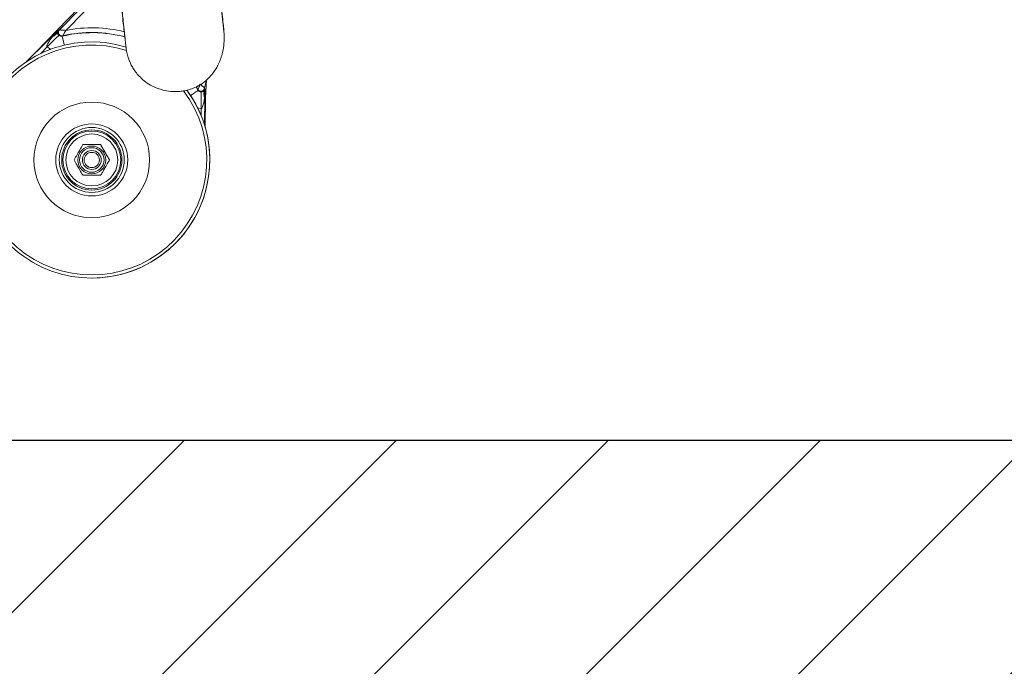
# Model space of a CAD drawing. Header units: millimetres. Extents: x 69081 to 158617, y -37521 to -9534.
# Tile 169 of 256: x 113675 to 113717, y -20091 to -20064. Entities that reach past the tile are written whole.
import ezdxf

# ---------------------------------------------------------------- set-up
doc = ezdxf.new("R2010")
doc.units = ezdxf.units.MM
for name, color, linetype in [('A-----SZ', 8, 'Continuous'), ('A-SCI', 7, 'Continuous'), ('JS_DACH', 3, 'Continuous')]:
    doc.layers.add(name, color=color, linetype=linetype)
doc.layers.add('ARCH_wyposażenie', color=8, linetype='Continuous', lineweight=9)

# ---------------------------------------------------------------- blocks, each defined once
blk = doc.blocks.new('MASZYNA MYJĄCA')
at = {"layer": 'ARCH_wyposażenie'}
for p, q in [((28.711, -25.117), (29.455, -25.159)), ((28.711, -25.117), (29.049, -25.204)), ((29.049, -25.204), (29.049, -25.204)), ((29.123, -25.184), (29.437, -25.192)), ((29.163, -25.203), (29.161, -25.201)), ((29.455, -25.159), (29.437, -25.192)), ((29.437, -25.192), (30.617, -25.206)), ((29.437, -25.204), (29.458, -25.207)), ((29.455, -25.159), (30.726, -25.174)), ((29.921, -25.348), (29.894, -25.502)), ((30.212, -25.351), (29.921, -25.348)), ((29.002, -25.563), (29.153, -25.472)), ((29.124, -25.479), (29.002, -25.563)), ((29.153, -25.472), (29.124, -25.479)), ((25.824, -30.31), (26.614, -31.086)), ((25.649, -30.512), (27.532, -32.351)), ((26.593, -31.346), (25.684, -30.453)), ((26.844, -31.205), (26.86, -31.233)), ((27.805, -32.619), (26.635, -31.421)), ((27.426, -31.712), (27.31, -31.874)), ((27.31, -31.874), (27.599, -32.158)), ((27.933, -32.744), (27.805, -32.619))]:
    blk.add_line(p, q, dxfattribs=at)
for points in [[(29.153, -25.472), (29.161, -25.485), (29.184, -25.519), (29.219, -25.574), (29.267, -25.647), (29.325, -25.735), (29.365, -25.796)], [(26.86, -31.233), (26.875, -31.229), (26.915, -31.22), (26.979, -31.204), (27.064, -31.184), (27.166, -31.16), (27.237, -31.143)]]:
    blk.add_lwpolyline(points, dxfattribs=at)
for radius in [2.45, 1.525, 1.375, 1.275, 1.225, 1.1, 0.591, 0.52, 0.4, 0.323]:
    blk.add_circle((32.1, -29.981), radius, dxfattribs=at)
for centre, radius, start, end in [((32.1, -29.981), 5, 163.033, 126.2886), ((32.1, -29.981), 5, 360, 126.2597), ((32.1, -29.981), 4.869, 162.3114, 126.9502), ((29.041, -25.354), 0.15, 303.5682, 87.0649), ((29.041, -25.354), 0.15, 303.5657, 87.0662), ((29.303, -24.82), 0.407, 249.4709, 289.1264), ((40.519, -25.331), 11.083, 179.2829, 179.346), ((32.1, -29.981), 5.597, 165.7392, 191.3825), ((32.1, -29.981), 5.397, 164.8952, 193.1048), ((32.096, -29.963), 5.387, 165.0744, 193.6376), ((32.1, -29.981), 1.375, 180, 0), ((32.1, -29.981), 1.225, 180, 0), ((26.698, -31.239), 0.15, 225.6045, 12.9818)]:
    blk.add_arc(centre, radius, start, end, dxfattribs=at)
blk.add_ellipse((27.783, -32.646), major_axis=(-1.43, 1.407), ratio=0.017401, start_param=4.713764, end_param=4.90575, dxfattribs=at)
for points, knots in [([(26.66, -24.392), (26.638, -24.383), (26.504, -24.397), (26.16, -24.433), (25.714, -24.48), (25.162, -24.539), (24.515, -24.608), (23.779, -24.687), (22.966, -24.774), (22.084, -24.868), (21.261, -24.957), (20.72, -25.015), (20.508, -25.038)], [0, 0, 0, 0, 0.103434, 0.206922, 0.310465, 0.414063, 0.517715, 0.621422, 0.725184, 0.829, 0.932871, 1, 1, 1, 1]), ([(26.66, -24.392), (26.662, -24.392), (26.668, -24.389), (26.625, -24.392), (26.538, -24.4), (26.396, -24.414), (26.194, -24.436), (25.931, -24.464), (25.659, -24.494), (25.41, -24.521), (25.186, -24.545), (24.968, -24.569), (24.712, -24.597), (24.401, -24.631), (24.029, -24.671), (23.588, -24.719), (23.074, -24.775), (22.48, -24.839), (21.805, -24.913), (21.313, -24.966), (21.057, -24.993)], [0, 0, 0, 0, 0.025168, 0.089072, 0.149134, 0.205298, 0.282112, 0.349902, 0.408546, 0.45795, 0.490784, 0.523859, 0.562814, 0.60765, 0.658364, 0.714954, 0.777415, 0.845746, 0.919942, 1, 1, 1, 1]), ([(23.388, -28.974), (23.407, -28.964), (23.711, -28.931), (24.176, -28.88), (24.692, -28.824), (25.218, -28.767), (25.731, -28.711), (26.203, -28.659), (26.578, -28.617), (26.87, -28.584), (27.094, -28.558), (27.264, -28.537), (27.391, -28.52), (27.5, -28.503), (27.597, -28.485), (27.694, -28.462), (27.777, -28.437), (27.848, -28.411), (27.89, -28.395), (27.941, -28.374), (28.007, -28.344), (28.11, -28.293), (28.25, -28.212), (28.425, -28.087), (28.614, -27.918), (28.807, -27.694), (28.982, -27.414), (29.119, -27.087), (29.201, -26.725), (29.214, -26.407), (29.189, -26.137), (29.142, -25.907), (29.06, -25.658), (28.926, -25.39), (28.727, -25.115), (28.447, -24.849), (28.077, -24.616), (27.67, -24.462), (27.256, -24.383), (26.861, -24.359), (26.585, -24.39), (26.444, -24.406)], [0, 0, 0, 0, 0.022087, 0.067259, 0.110365, 0.151412, 0.209113, 0.262199, 0.310673, 0.354531, 0.393769, 0.428376, 0.458337, 0.484065, 0.512465, 0.534202, 0.549539, 0.553813, 0.557432, 0.560597, 0.565015, 0.570591, 0.581928, 0.594968, 0.61061, 0.628852, 0.649595, 0.671575, 0.694406, 0.718087, 0.730305, 0.744507, 0.762311, 0.784193, 0.810331, 0.840707, 0.875163, 0.913429, 0.940904, 0.9698, 1, 1, 1, 1]), ([(29.049, -25.204), (29.047, -25.206), (29.044, -25.21), (29.023, -25.235), (28.994, -25.271), (28.963, -25.308), (28.929, -25.35), (28.907, -25.377), (28.892, -25.395), (28.892, -25.396)], [0, 0, 0, 0, 0.166558, 0.33255, 0.511844, 0.699961, 0.795288, 0.997284, 1, 1, 1, 1]), ([(29.124, -25.479), (29.124, -25.479), (29.123, -25.479), (29.115, -25.476), (29.094, -25.468), (29.063, -25.457), (29.023, -25.443), (28.991, -25.431), (28.955, -25.418), (28.936, -25.411), (28.892, -25.396)], [0, 0, 0, 0, 0.079794, 0.170524, 0.305563, 0.546162, 0.615741, 0.80596, 0.904888, 1, 1, 1, 1]), ([(29.049, -25.204), (29.071, -25.198), (29.096, -25.191), (29.121, -25.184), (29.123, -25.184)], [0, 0, 0, 0, 0.891728, 1, 1, 1, 1]), ([(29.161, -25.201), (29.148, -25.193), (29.136, -25.186), (29.124, -25.184), (29.123, -25.184)], [0, 0, 0, 0, 0.993981, 1, 1, 1, 1]), ([(29.123, -25.184), (29.124, -25.184), (29.229, -25.188), (29.333, -25.196), (29.437, -25.204)], [0, 0, 0, 0, 0.006106, 1, 1, 1, 1]), ([(29.153, -25.472), (29.165, -25.462), (29.191, -25.442), (29.216, -25.397), (29.22, -25.363), (29.222, -25.346)], [0, 0, 0, 0, 0.323583, 0.664362, 1, 1, 1, 1]), ([(29.222, -25.346), (29.222, -25.343), (29.222, -25.337), (29.221, -25.325), (29.219, -25.305), (29.212, -25.276), (29.199, -25.246), (29.182, -25.22), (29.17, -25.209), (29.163, -25.203)], [0, 0, 0, 0, 0.016891, 0.035238, 0.078216, 0.185537, 0.40672, 0.702666, 1, 1, 1, 1]), ([(29.458, -25.207), (29.405, -25.22), (29.301, -25.246), (29.209, -25.217), (29.163, -25.203)], [0, 0, 0, 0, 0.499999, 1, 1, 1, 1]), ([(29.222, -25.346), (29.236, -25.346), (29.264, -25.346), (29.429, -25.347), (29.659, -25.347), (29.836, -25.348), (29.921, -25.348)], [0, 0, 0, 0, 0.240807, 0.499999, 0.759194, 1, 1, 1, 1]), ([(29.458, -25.207), (29.508, -25.212), (29.607, -25.224), (29.741, -25.25), (29.84, -25.28), (29.895, -25.308), (29.914, -25.328), (29.92, -25.339), (29.921, -25.345), (29.921, -25.348)], [0, 0, 0, 0, 0.303397, 0.602729, 0.821246, 0.924731, 0.96588, 0.983782, 1, 1, 1, 1]), ([(23.388, -28.974), (23.421, -28.949), (23.738, -28.915), (24.301, -28.855), (24.953, -28.785), (25.475, -28.729), (25.891, -28.685), (26.235, -28.648), (26.512, -28.619), (26.742, -28.595), (26.893, -28.578), (26.966, -28.57), (26.957, -28.565), (26.954, -28.564)], [0, 0, 0, 0, 0.016808, 0.163284, 0.312364, 0.41446, 0.518986, 0.625945, 0.707771, 0.791004, 0.876166, 0.963478, 1, 1, 1, 1]), ([(32.1, -29.231), (32.028, -29.272), (31.908, -29.342), (31.7, -29.461), (31.559, -29.543), (31.473, -29.593), (31.45, -29.606)], [0, 0, 0, 0, 0.349368, 0.579405, 0.888983, 1, 1, 1, 1]), ([(31.45, -29.606), (31.512, -29.57), (31.684, -29.471), (31.909, -29.341), (32.058, -29.255), (32.1, -29.231)], [0, 0, 0, 0, 0.293046, 0.802923, 1, 1, 1, 1]), ([(31.45, -29.606), (31.45, -29.664), (31.45, -29.783), (31.45, -29.984), (31.45, -30.182), (31.45, -30.301), (31.45, -30.357)], [0, 0, 0, 0, 0.246094, 0.500049, 0.764275, 1, 1, 1, 1]), ([(32.75, -29.606), (32.678, -29.564), (32.558, -29.495), (32.35, -29.375), (32.209, -29.294), (32.123, -29.244), (32.1, -29.231)], [0, 0, 0, 0, 0.349369, 0.579404, 0.888983, 1, 1, 1, 1]), ([(32.1, -29.231), (32.162, -29.267), (32.334, -29.366), (32.559, -29.496), (32.708, -29.582), (32.75, -29.606)], [0, 0, 0, 0, 0.2930437, 0.8029227, 1, 1, 1, 1]), ([(32.75, -30.357), (32.75, -30.298), (32.75, -30.179), (32.75, -29.979), (32.75, -29.781), (32.75, -29.662), (32.75, -29.606)], [0, 0, 0, 0, 0.246094, 0.500049, 0.764275, 1, 1, 1, 1]), ([(31.45, -30.357), (31.522, -30.398), (31.642, -30.468), (31.85, -30.587), (31.991, -30.669), (32.077, -30.719), (32.1, -30.732)], [0, 0, 0, 0, 0.349368, 0.579402, 0.88898, 1, 1, 1, 1]), ([(32.1, -30.732), (32.172, -30.69), (32.292, -30.621), (32.5, -30.501), (32.641, -30.42), (32.727, -30.37), (32.75, -30.357)], [0, 0, 0, 0, 0.349369, 0.579404, 0.888983, 1, 1, 1, 1]), ([(26.593, -31.346), (26.593, -31.346), (26.593, -31.345), (26.593, -31.34), (26.594, -31.327), (26.595, -31.306), (26.598, -31.274), (26.601, -31.234), (26.604, -31.192), (26.608, -31.141), (26.611, -31.109), (26.614, -31.086), (26.614, -31.086)], [0, 0, 0, 0, 0.041149, 0.122422, 0.189047, 0.323882, 0.429254, 0.563148, 0.725374, 0.811861, 0.99735, 1, 1, 1, 1]), ([(26.844, -31.205), (26.844, -31.205), (26.843, -31.204), (26.839, -31.202), (26.828, -31.197), (26.809, -31.187), (26.781, -31.173), (26.745, -31.154), (26.707, -31.135), (26.662, -31.111), (26.633, -31.096), (26.614, -31.086), (26.614, -31.086)], [0, 0, 0, 0, 0.04127, 0.122743, 0.189468, 0.324293, 0.429505, 0.563124, 0.727462, 0.813689, 0.997346, 1, 1, 1, 1]), ([(26.82, -31.376), (26.831, -31.363), (26.854, -31.335), (26.867, -31.283), (26.862, -31.25), (26.86, -31.233)], [0, 0, 0, 0, 0.336256, 0.66516, 1, 1, 1, 1]), ([(26.635, -31.421), (26.634, -31.418), (26.625, -31.403), (26.611, -31.378), (26.598, -31.356), (26.593, -31.346)], [0, 0, 0, 0, 0.108305, 0.597782, 1, 1, 1, 1]), ([(26.635, -31.421), (26.635, -31.421), (26.643, -31.427), (26.653, -31.431), (26.668, -31.435), (26.674, -31.436), (26.679, -31.436)], [0, 0, 0, 0, 0.005581, 0.676847, 0.710237, 1, 1, 1, 1]), ([(26.884, -31.645), (26.859, -31.624), (26.831, -31.601), (26.748, -31.528), (26.69, -31.474), (26.636, -31.421), (26.635, -31.421)], [0, 0, 0, 0, 0.289725, 0.32403, 0.994419, 1, 1, 1, 1]), ([(26.679, -31.436), (26.688, -31.437), (26.705, -31.437), (26.735, -31.43), (26.765, -31.418), (26.79, -31.402), (26.806, -31.39), (26.814, -31.382), (26.818, -31.378), (26.82, -31.376)], [0, 0, 0, 0, 0.30475, 0.602621, 0.819709, 0.923609, 0.965391, 0.983605, 1, 1, 1, 1]), ([(26.679, -31.436), (26.721, -31.459), (26.804, -31.504), (26.857, -31.598), (26.884, -31.645)], [0, 0, 0, 0, 0.499999, 1, 1, 1, 1]), ([(26.82, -31.376), (26.831, -31.387), (26.852, -31.409), (26.967, -31.525), (27.125, -31.686), (27.249, -31.812), (27.31, -31.874)], [0, 0, 0, 0, 0.249999, 0.5, 0.749999, 1, 1, 1, 1]), ([(27.31, -31.874), (27.308, -31.876), (27.303, -31.879), (27.291, -31.883), (27.273, -31.883), (27.249, -31.878), (27.198, -31.861), (27.133, -31.825), (27.061, -31.779), (26.998, -31.734), (26.94, -31.69), (26.901, -31.658), (26.884, -31.645)], [0, 0, 0, 0, 0.016383, 0.034587, 0.076322, 0.122863, 0.180335, 0.397279, 0.565523, 0.695188, 0.869085, 1, 1, 1, 1])]:
    blk.add_open_spline(points, degree=3, knots=knots, dxfattribs=at)

msp = doc.modelspace()

# ---------------------------------------------------------------- hatches: boundary and pattern name
at = {"layer": 'A-----SZ'}
h = msp.add_hatch(dxfattribs=at)
h.set_pattern_fill('ANSI31', color=256, scale=2)
h.set_pattern_definition([(45, (77432.36, 16085.3974), (-4.49012806, 4.49012806), [])])
h.paths.add_polyline_path([(113612.1415, -19261.5941), (113554.1415, -19261.5941), (113554.1415, -19421.5941), (113566.1415, -19421.5941), (113566.1415, -19273.5941), (113612.1415, -19273.5941)])
h.paths.add_polyline_path([(113821.1415, -19261.5941), (113711.1415, -19261.5941), (113711.1415, -19273.5941), (113821.1415, -19273.5941)])
h.paths.add_polyline_path([(113733.1415, -19421.5941), (113195.1415, -19421.5941), (113195.1415, -19436.5941), (113733.1415, -19436.5941)])
h.paths.add_polyline_path([(113558.6415, -19860.5747), (113546.6415, -19860.5736), (113546.6415, -19940.5941), (113486.6415, -19940.5941), (113486.6415, -19952.5941), (113558.6415, -19952.5941)], flags=17)
h.paths.add_polyline_path([(113821.1415, -20081.5941), (113486.6415, -20081.5941), (113486.6415, -19860.5681), (113471.6415, -19860.5668), (113471.6415, -20351.5941), (113486.6415, -20351.5941), (113486.6415, -20096.5941), (113821.1415, -20096.5941)])
h.paths.add_polyline_path([(113471.6415, -20181.5941), (113219.6415, -20181.5941), (113219.6415, -20203.5941), (113231.6415, -20203.5941), (113231.6415, -20193.5941), (113471.6415, -20193.5941)])
h.paths.add_polyline_path([(113471.6415, -20303.5941), (113371.6415, -20303.5941), (113371.6415, -20351.5941), (113383.6415, -20351.5941), (113383.6415, -20315.5941), (113471.6415, -20315.5941)])
h.paths.add_polyline_path([(113231.6415, -20313.5941), (113231.6415, -20302.5941), (113219.6415, -20302.5941), (113219.6415, -20351.5941), (113231.6415, -20351.5941)])
h.paths.add_polyline_path([(113031.1534, -19860.5269), (113016.1534, -19860.5255), (113016.2519, -20109.5941), (112955.2009, -20109.5941), (112955.2009, -20121.5941), (113016.2566, -20121.5941), (113016.2566, -20256.5941), (113031.3102, -20256.5941)])
h.paths.add_polyline_path([(112856.2009, -20109.5941), (112841.2009, -20109.5941), (112841.2009, -19860.5097), (112826.2009, -19860.5097), (112826.2009, -20120.3598), (112826.2009, -20121.5941), (112856.2009, -20121.5941)])
h.paths.add_polyline_path([(112722.6415, -20121.5941), (112727.2009, -20121.5941), (112727.2009, -20109.5941), (112710.6415, -20109.5941), (112710.6415, -20187.5941), (112612.6415, -20187.5941), (112612.6415, -20156.5941), (112612.6415, -20075.5941), (112600.6415, -20075.5941), (112600.6415, -20087.5941), (112600.6415, -20187.5941), (112410.6415, -20187.5941), (112410.6415, -20199.5941), (112445.6415, -20199.5941), (112445.6415, -20289.5941), (112410.6415, -20289.5941), (112410.6415, -19911.9298), (112395.6415, -19915.3929), (112395.6415, -20360.5941), (112410.6415, -20360.5941), (112410.6415, -20301.5941), (112445.6415, -20301.5941), (112445.6415, -20351.5941), (112457.6415, -20351.5941), (112457.6415, -20199.5941), (112600.6415, -20199.5941), (112600.6415, -20204.5941), (112612.6415, -20204.5941), (112612.6415, -20199.5941), (112722.6415, -20199.5941)])
h.paths.add_polyline_path([(112722.6415, -20298.5941), (112710.6415, -20298.5941), (112710.6415, -20303.5941), (112722.6415, -20303.5941)], flags=17)
h.paths.add_polyline_path([(112612.6415, -20303.5941), (112600.6415, -20303.5941), (112600.6415, -20351.5941), (112612.6415, -20351.5941)], flags=17)
h.paths.add_polyline_path([(112501.6415, -20075.5941), (112410.6415, -20075.5941), (112410.6415, -20087.5941), (112501.6415, -20087.5941)], flags=17)
h.paths.add_polyline_path([(113621.1415, -19860.5941), (113633.1415, -19860.5941), (113633.1415, -19860.5814), (113621.1415, -19860.5803)], flags=17)
h.paths.add_polyline_path([(113761.1415, -19860.5941), (113773.1415, -19860.5941), (113761.1415, -19860.593)], flags=17)
h.paths.add_polyline_path([(113773.1415, -19890.5941), (113773.1415, -19902.5941), (113821.1415, -19902.5941), (113821.1415, -19890.5941)], flags=17)
h.paths.add_polyline_path([(113016.2566, -20256.5941), (113016.2566, -20271.5941), (113016.4304, -20271.5941), (113016.4304, -20351.5941), (113031.3478, -20351.5941), (113031.3102, -20256.5941)])
h.paths.add_polyline_path([(112286.6415, -20375.5941), (112286.6415, -20360.5941), (112230.0579, -20360.5941), (112140.8553, -19974.2149), (112126.2397, -19977.5892), (112218.1264, -20375.5941)])
h.paths.add_polyline_path([(112389.6415, -20360.5941), (112389.6415, -20375.5941), (112445.6415, -20375.5941), (112445.6415, -20360.5941)])

# ---------------------------------------------------------------- linework, layer by layer
at = {"layer": 'A-SCI', "color": 5}
msp.add_line((113821.1415, -20081.5941), (113486.6415, -20081.5941), dxfattribs=at)

# ---------------------------------------------------------------- block references
at = {"layer": 'JS_DACH', "rotation": 270.0000000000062}
msp.add_blockref('MASZYNA MYJĄCA', (113708.2234, -20037.6197), dxfattribs=at)

doc.saveas('drawing.dxf')
